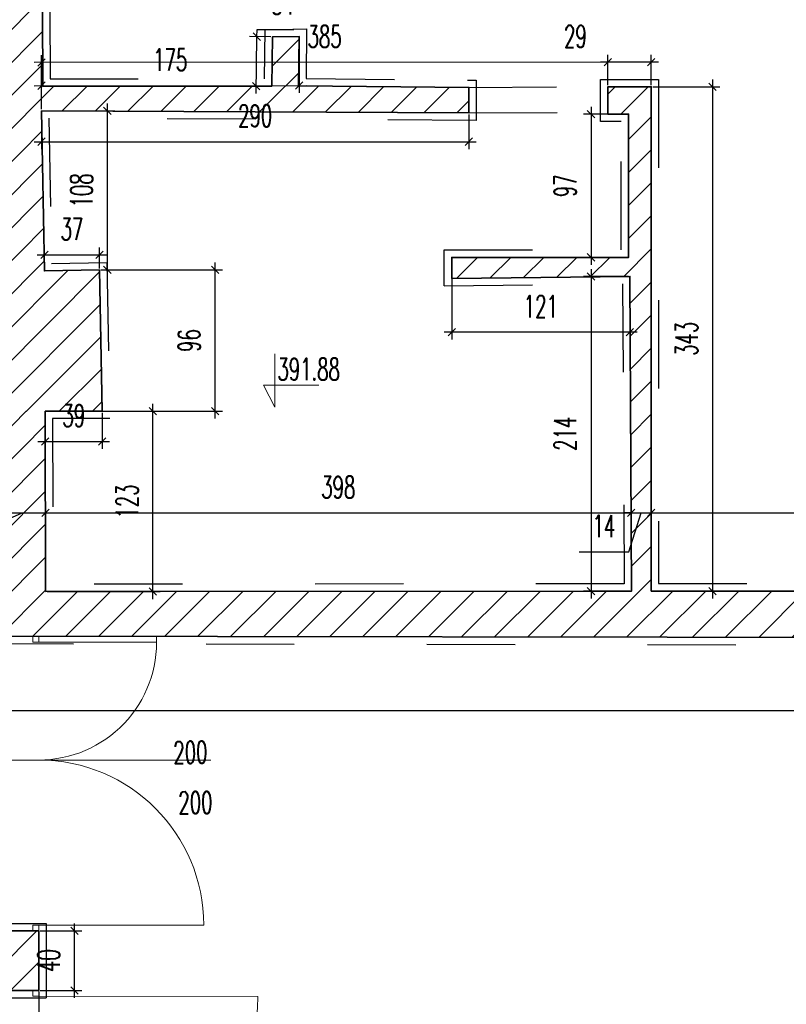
# Model space of a CAD drawing. Header units: millimetres. Extents: x 19887 to 192597, y -14203 to 39042.
# Tile 77 of 256: x 36384 to 37134, y -11315 to -10352. Entities that reach past the tile are written whole.
import ezdxf

# ---------------------------------------------------------------- set-up
doc = ezdxf.new("R2010")
doc.units = ezdxf.units.MM
doc.linetypes.add('ACAD_ISO03W100', pattern=[30, 12, -18])
doc.layers.get('Defpoints').update_dxf_attribs({"color": 4})
for name, color, linetype, lineweight in [('Basen_rzut_poziom_1_obrys', 252, 'Continuous', 35), ('Drzwi', 2, 'Continuous', 5), ('koty wysokościowe', 252, 'Continuous', 0)]:
    doc.layers.add(name, color=color, linetype=linetype, lineweight=lineweight)
for name, color, linetype in [('Basen_rzut_poziom_1_widok', 252, 'Continuous'), ('Sufit podwieszany', 252, 'Continuous'), ('Wymiarowanie', 3, 'Continuous'), ('Wypełnienie', 252, 'Continuous')]:
    doc.layers.add(name, color=color, linetype=linetype)
doc.styles.add('ROMANS', font='romans.shx', dxfattribs={"width": 0.6})
doc.styles.get("Standard").update_dxf_attribs({"font": 'arial.ttf'})
doc.dimstyles.new('000001FB70622F18', dxfattribs={"dimtxt": 20, "dimasz": 5, "dimexe": 5, "dimexo": 1, "dimgap": 20, "dimtad": 1, "dimtoh": 1, "dimdec": 0, "dimtxsty": 'Standard', "dimblk": 'OBLIQUE', "dimcen": 0, "dimdle": 5, "dimclrd": 252, "dimclre": 252, "dimclrt": 252, "dimadec": 0, "dimazin": 0, "dimtfac": 1, "dimtdec": 0, "dimtmove": 0, "dimatfit": 3, "dimldrblk": 'OBLIQUE', "dimfxl": 150, "dimfxlon": 1, "dimlwd": 25, "dimlwe": 25, "dimarcsym": 1})
pattern_1 = [(45, (-31599.654, -23084.227), (-11.22532, 11.22532), [])]

# ---------------------------------------------------------------- blocks, each defined once
blk = doc.blocks.new('_Oblique')
at = {"color": 0, "linetype": 'ByBlock', "lineweight": -2}
blk.add_line((-0.5, -0.5), (0.5, 0.5), dxfattribs=at)
blk = doc.blocks.new('*D684')
at = {"layer": 'Defpoints', "color": 0}
for p in [(113.37, -4332.37), (81.92, -4338.6), (113.37, -4340.16)]:
    blk.add_point(p, dxfattribs=at)
at = {"layer": 'Wymiarowanie', "color": 252, "linetype": 'Continuous', "lineweight": 25}
for p, q in [((113.37, -4333.37), (113.37, -4345.16)), ((30.92, -4369.35), (97.65, -4340.16)), ((76.92, -4340.16), (118.37, -4340.16)), ((81.92, -4339.6), (81.92, -4345.16)), ((-1.08, -4369.35), (30.92, -4369.35))]:
    blk.add_line(p, q, dxfattribs=at)
at = {"layer": 'Wymiarowanie', "color": 252, "linetype": 'ByBlock', "lineweight": 25, "xscale": 5, "yscale": 5, "zscale": 5, "rotation": 180}
blk.add_blockref('_Oblique', (81.92, -4340.16), dxfattribs=at)
at = {"layer": 'Wymiarowanie', "color": 252, "linetype": 'ByBlock', "lineweight": 25, "xscale": 5, "yscale": 5, "zscale": 5}
blk.add_blockref('_Oblique', (113.37, -4340.16), dxfattribs=at)
at = {"layer": 'Wymiarowanie', "color": 252, "insert": (14.92, -4351.85), "char_height": 15, "attachment_point": 5, "style": 'ROMANS'}
blk.add_mtext('31', dxfattribs=at)
blk = doc.blocks.new('*D685')
at = {"layer": 'Defpoints', "color": 0}
for p in [(113.37, -4332.37), (511.28, -4335.1), (511.28, -4340.16)]:
    blk.add_point(p, dxfattribs=at)
at = {"layer": 'Wymiarowanie', "color": 252, "linetype": 'Continuous', "lineweight": 25}
for p, q in [((113.37, -4333.37), (113.37, -4345.16)), ((108.37, -4340.16), (516.28, -4340.16)), ((511.28, -4336.1), (511.28, -4345.16))]:
    blk.add_line(p, q, dxfattribs=at)
at = {"layer": 'Wymiarowanie', "color": 252, "linetype": 'ByBlock', "lineweight": 25, "xscale": 5, "yscale": 5, "zscale": 5, "rotation": 180}
blk.add_blockref('_Oblique', (113.37, -4340.16), dxfattribs=at)
at = {"layer": 'Wymiarowanie', "color": 252, "linetype": 'ByBlock', "lineweight": 25, "xscale": 5, "yscale": 5, "zscale": 5}
blk.add_blockref('_Oblique', (511.28, -4340.16), dxfattribs=at)
at = {"layer": 'Wymiarowanie', "color": 252, "insert": (312.33, -4322.66), "char_height": 15, "attachment_point": 5, "style": 'ROMANS'}
blk.add_mtext('398', dxfattribs=at)
blk = doc.blocks.new('*D686')
at = {"layer": 'Defpoints', "color": 0}
for p in [(511.28, -4335.1), (524.94, -4340.16), (524.94, -4340.16)]:
    blk.add_point(p, dxfattribs=at)
at = {"layer": 'Wymiarowanie', "color": 252, "linetype": 'Continuous', "lineweight": 25}
for p, q in [((506.28, -4340.16), (529.94, -4340.16)), ((511.28, -4340.16), (506.28, -4340.16)), ((509.61, -4366.6), (518.11, -4340.16)), ((511.28, -4336.1), (511.28, -4345.16)), ((524.94, -4340.16), (529.94, -4340.16)), ((524.94, -4341.16), (524.94, -4345.16)), ((475.9, -4366.6), (509.61, -4366.6))]:
    blk.add_line(p, q, dxfattribs=at)
at = {"layer": 'Wymiarowanie', "color": 252, "linetype": 'ByBlock', "lineweight": 25, "xscale": 5, "yscale": 5, "zscale": 5}
blk.add_blockref('_Oblique', (511.28, -4340.16), dxfattribs=at)
at = {"layer": 'Wymiarowanie', "color": 252, "linetype": 'ByBlock', "lineweight": 25, "xscale": 5, "yscale": 5, "zscale": 5, "rotation": 180}
blk.add_blockref('_Oblique', (524.94, -4340.16), dxfattribs=at)
at = {"layer": 'Wymiarowanie', "color": 252, "insert": (492.76, -4349.1), "char_height": 15, "attachment_point": 5, "style": 'ROMANS'}
blk.add_mtext('14', dxfattribs=at)
blk = doc.blocks.new('*D688')
at = {"layer": 'Defpoints', "color": 0}
for p in [(524.94, -4340.16), (1058.67, -4340.16), (1058.67, -4340.16)]:
    blk.add_point(p, dxfattribs=at)
at = {"layer": 'Wymiarowanie', "color": 252, "linetype": 'Continuous', "lineweight": 25}
for p, q in [((519.94, -4340.16), (1063.67, -4340.16)), ((524.94, -4339.16), (524.94, -4335.16)), ((1058.67, -4339.16), (1058.67, -4335.16))]:
    blk.add_line(p, q, dxfattribs=at)
at = {"layer": 'Wymiarowanie', "color": 252, "linetype": 'ByBlock', "lineweight": 25, "xscale": 5, "yscale": 5, "zscale": 5, "rotation": 180}
blk.add_blockref('_Oblique', (524.94, -4340.16), dxfattribs=at)
at = {"layer": 'Wymiarowanie', "color": 252, "linetype": 'ByBlock', "lineweight": 25, "xscale": 5, "yscale": 5, "zscale": 5}
blk.add_blockref('_Oblique', (1058.67, -4340.16), dxfattribs=at)
at = {"layer": 'Wymiarowanie', "color": 252, "insert": (791.8, -4322.66), "char_height": 15, "attachment_point": 5, "style": 'ROMANS'}
blk.add_mtext('534', dxfattribs=at)
blk = doc.blocks.new('*D737')
at = {"layer": 'Defpoints', "color": 0}
for p in [(524.94, -4050.69), (524.94, -4393.21), (566.48, -4393.21)]:
    blk.add_point(p, dxfattribs=at)
at = {"layer": 'Wymiarowanie', "color": 252, "linetype": 'Continuous', "lineweight": 25}
for p, q in [((566.48, -4045.69), (566.48, -4398.21)), ((525.94, -4050.69), (571.48, -4050.69)), ((525.94, -4393.21), (571.48, -4393.21))]:
    blk.add_line(p, q, dxfattribs=at)
at = {"layer": 'Wymiarowanie', "color": 252, "linetype": 'ByBlock', "lineweight": 25, "xscale": 5, "yscale": 5, "zscale": 5}
for p, rotation in [((566.48, -4050.69), 90), ((566.48, -4393.21), 270)]:
    blk.add_blockref('_Oblique', p, dxfattribs=dict(at, rotation=rotation))
at = {"layer": 'Wymiarowanie', "color": 252, "insert": (548.98, -4221.95), "char_height": 15, "attachment_point": 5, "rotation": 90, "style": 'ROMANS'}
blk.add_mtext('343', dxfattribs=at)
blk = doc.blocks.new('*D726')
at = {"layer": 'Defpoints', "color": 0}
for p in [(495.44, -4033.97), (495.45, -4050.71), (524.94, -4050.69)]:
    blk.add_point(p, dxfattribs=at)
at = {"layer": 'Wymiarowanie', "color": 252, "linetype": 'Continuous', "lineweight": 25}
for p, q in [((495.45, -4049.71), (495.43, -4028.97)), ((524.93, -4049.69), (524.92, -4028.95)), ((495.44, -4033.97), (490.44, -4033.98)), ((529.92, -4033.95), (495.44, -4033.97))]:
    blk.add_line(p, q, dxfattribs=at)
at = {"layer": 'Wymiarowanie', "color": 252, "linetype": 'ByBlock', "lineweight": 25, "xscale": 5, "yscale": 5, "zscale": 5}
for p, rotation in [((495.44, -4033.97), 180.0448342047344), ((524.92, -4033.95), 0.04483420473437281)]:
    blk.add_blockref('_Oblique', p, dxfattribs=dict(at, rotation=rotation))
at = {"layer": 'Wymiarowanie', "color": 252, "insert": (473.37, -4016.48), "char_height": 15, "attachment_point": 5, "style": 'ROMANS'}
blk.add_mtext('29', dxfattribs=at)
blk = doc.blocks.new('*D738')
at = {"layer": 'Defpoints', "color": 0}
for p in [(110.67, -4034.25), (495.45, -4050.69), (110.7, -4067.04)]:
    blk.add_point(p, dxfattribs=at)
at = {"layer": 'Wymiarowanie', "color": 252, "linetype": 'Continuous', "lineweight": 25}
for p, q in [((110.7, -4066.04), (110.67, -4029.25)), ((495.45, -4049.69), (495.43, -4028.95)), ((500.44, -4033.95), (105.67, -4034.25))]:
    blk.add_line(p, q, dxfattribs=at)
at = {"layer": 'Wymiarowanie', "color": 252, "linetype": 'ByBlock', "lineweight": 25, "xscale": 5, "yscale": 5, "zscale": 5}
for p, rotation in [((110.67, -4034.25), 180.0448342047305), ((495.44, -4033.95), 0.0448342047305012)]:
    blk.add_blockref('_Oblique', p, dxfattribs=dict(at, rotation=rotation))
at = {"layer": 'Wymiarowanie', "color": 252, "insert": (303.04, -4016.6), "char_height": 15, "attachment_point": 5, "rotation": 0.04483, "style": 'ROMANS'}
blk.add_mtext('385', dxfattribs=at)
blk = doc.blocks.new('*D734')
at = {"layer": 'Defpoints', "color": 0}
for p in [(285.68, -4016.56), (285.71, -4049.83), (110.7, -4067.04)]:
    blk.add_point(p, dxfattribs=at)
at = {"layer": 'Wymiarowanie', "color": 252, "linetype": 'Continuous', "lineweight": 25}
for p, q in [((285.68, -4017.56), (285.71, -4054.83)), ((110.7, -4066.04), (110.68, -4044.96)), ((105.68, -4049.97), (290.71, -4049.82))]:
    blk.add_line(p, q, dxfattribs=at)
at = {"layer": 'Wymiarowanie', "color": 252, "linetype": 'ByBlock', "lineweight": 25, "xscale": 5, "yscale": 5, "zscale": 5}
for p, rotation in [((110.68, -4049.96), 180.0448342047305), ((285.71, -4049.83), 0.04483420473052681)]:
    blk.add_blockref('_Oblique', p, dxfattribs=dict(at, rotation=rotation))
at = {"layer": 'Wymiarowanie', "color": 252, "insert": (198.18, -4032.4), "char_height": 15, "attachment_point": 5, "rotation": 0.04483, "style": 'ROMANS'}
blk.add_mtext('175', dxfattribs=at)
blk = doc.blocks.new('*D739')
at = {"layer": 'Defpoints', "color": 0}
for p in [(257.06, -4016.71), (267.56, -4016.85), (267.11, -4050.4)]:
    blk.add_point(p, dxfattribs=at)
at = {"layer": 'Wymiarowanie', "color": 252, "linetype": 'Continuous', "lineweight": 25}
for p, q in [((257.06, -4016.71), (257.12, -4011.71)), ((257.12, -4011.71), (282.12, -4011.71)), ((266.56, -4016.84), (252.06, -4016.65)), ((256.55, -4055.27), (257.06, -4016.71)), ((266.11, -4050.39), (251.61, -4050.2))]:
    blk.add_line(p, q, dxfattribs=at)
at = {"layer": 'Wymiarowanie', "color": 252, "linetype": 'ByBlock', "lineweight": 25, "xscale": 5, "yscale": 5, "zscale": 5}
for p, rotation in [((257.06, -4016.71), 89.23897459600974), ((256.61, -4050.27), 269.2389745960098)]:
    blk.add_blockref('_Oblique', p, dxfattribs=dict(at, rotation=rotation))
at = {"layer": 'Wymiarowanie', "color": 252, "insert": (274.62, -3994.21), "char_height": 15, "attachment_point": 5, "style": 'ROMANS'}
blk.add_mtext('34', dxfattribs=at)
blk = doc.blocks.new('*D783')
at = {"layer": 'Defpoints', "color": 0}
for p in [(77.45, -4423.96), (1299.19, -4423.96), (1299.19, -4474.4)]:
    blk.add_point(p, dxfattribs=at)
at = {"layer": 'Wymiarowanie', "color": 252, "linetype": 'Continuous', "lineweight": 25}
for p, q in [((77.45, -4424.96), (77.45, -4479.4)), ((1299.19, -4424.96), (1299.19, -4479.4)), ((72.45, -4474.4), (1304.19, -4474.4))]:
    blk.add_line(p, q, dxfattribs=at)
at = {"layer": 'Wymiarowanie', "color": 252, "linetype": 'ByBlock', "lineweight": 25, "xscale": 5, "yscale": 5, "zscale": 5, "rotation": 180}
blk.add_blockref('_Oblique', (77.45, -4474.4), dxfattribs=at)
at = {"layer": 'Wymiarowanie', "color": 252, "linetype": 'ByBlock', "lineweight": 25, "xscale": 5, "yscale": 5, "zscale": 5}
blk.add_blockref('_Oblique', (1299.19, -4474.4), dxfattribs=at)
at = {"layer": 'Wymiarowanie', "color": 252, "insert": (688.32, -4456.9), "char_height": 15, "attachment_point": 5, "style": 'ROMANS'}
blk.add_mtext('1222', dxfattribs=at)
blk = doc.blocks.new('*D936')
at = {"layer": 'Defpoints', "color": 0}
for p in [(-210.46, -4664.44), (108.86, -4664.44), (108.86, -4691.71)]:
    blk.add_point(p, dxfattribs=at)
at = {"layer": 'Wymiarowanie', "color": 252, "linetype": 'Continuous', "lineweight": 25}
for p, q in [((-210.46, -4665.44), (-210.46, -4696.71)), ((108.86, -4665.44), (108.86, -4696.71)), ((-215.46, -4691.71), (113.86, -4691.71))]:
    blk.add_line(p, q, dxfattribs=at)
at = {"layer": 'Wymiarowanie', "color": 252, "linetype": 'ByBlock', "lineweight": 25, "xscale": 5, "yscale": 5, "zscale": 5, "rotation": 180}
blk.add_blockref('_Oblique', (-210.46, -4691.71), dxfattribs=at)
at = {"layer": 'Wymiarowanie', "color": 252, "linetype": 'ByBlock', "lineweight": 25, "xscale": 5, "yscale": 5, "zscale": 5}
blk.add_blockref('_Oblique', (108.86, -4691.71), dxfattribs=at)
at = {"layer": 'Wymiarowanie', "color": 252, "insert": (-50.8, -4674.21), "char_height": 15, "attachment_point": 5, "style": 'ROMANS'}
blk.add_mtext('319', dxfattribs=at)
blk = doc.blocks.new('*D938')
at = {"layer": 'Defpoints', "color": 0}
for p in [(108.86, -4624.05), (133.09, -4624.05), (108.86, -4664.44)]:
    blk.add_point(p, dxfattribs=at)
at = {"layer": 'Wymiarowanie', "color": 252, "linetype": 'Continuous', "lineweight": 25}
for p, q in [((133.09, -4669.44), (133.09, -4619.05)), ((109.86, -4624.05), (138.09, -4624.05)), ((109.86, -4664.44), (138.09, -4664.44))]:
    blk.add_line(p, q, dxfattribs=at)
at = {"layer": 'Wymiarowanie', "color": 252, "linetype": 'ByBlock', "lineweight": 25, "xscale": 5, "yscale": 5, "zscale": 5}
for p, rotation in [((133.09, -4624.05), 90.00000000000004), ((133.09, -4664.44), 270.0000000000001)]:
    blk.add_blockref('_Oblique', p, dxfattribs=dict(at, rotation=rotation))
at = {"layer": 'Wymiarowanie', "color": 252, "insert": (115.59, -4644.24), "char_height": 15, "attachment_point": 5, "rotation": 90, "style": 'ROMANS'}
blk.add_mtext('40', dxfattribs=at)
blk = doc.blocks.new('*D964')
at = {"layer": 'Defpoints', "color": 0}
for p in [(113.27, -4271.1), (186.35, -4271.1), (113.48, -4393.63)]:
    blk.add_point(p, dxfattribs=at)
at = {"layer": 'Wymiarowanie', "color": 252, "linetype": 'Continuous', "lineweight": 25}
for p, q in [((186.35, -4398.63), (186.35, -4266.1)), ((114.27, -4271.1), (191.35, -4271.1)), ((114.48, -4393.63), (191.35, -4393.63))]:
    blk.add_line(p, q, dxfattribs=at)
at = {"layer": 'Wymiarowanie', "color": 252, "linetype": 'ByBlock', "lineweight": 25, "xscale": 5, "yscale": 5, "zscale": 5}
for p, rotation in [((186.35, -4271.1), 90.00000000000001), ((186.35, -4393.63), 270)]:
    blk.add_blockref('_Oblique', p, dxfattribs=dict(at, rotation=rotation))
at = {"layer": 'Wymiarowanie', "color": 252, "insert": (168.85, -4332.37), "char_height": 15, "attachment_point": 5, "rotation": 90, "style": 'ROMANS'}
blk.add_mtext('123', dxfattribs=at)
blk = doc.blocks.new('*D945')
at = {"layer": 'Defpoints', "color": 0}
for p in [(150.09, -4175.13), (228.59, -4175.13), (113.27, -4271.1)]:
    blk.add_point(p, dxfattribs=at)
at = {"layer": 'Wymiarowanie', "color": 252, "linetype": 'Continuous', "lineweight": 25}
for p, q in [((228.59, -4276.1), (228.59, -4170.13)), ((151.09, -4175.13), (233.59, -4175.13)), ((114.27, -4271.1), (233.59, -4271.1))]:
    blk.add_line(p, q, dxfattribs=at)
at = {"layer": 'Wymiarowanie', "color": 252, "linetype": 'ByBlock', "lineweight": 25, "xscale": 5, "yscale": 5, "zscale": 5}
for p, rotation in [((228.59, -4175.13), 90.00000000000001), ((228.59, -4271.1), 270)]:
    blk.add_blockref('_Oblique', p, dxfattribs=dict(at, rotation=rotation))
at = {"layer": 'Wymiarowanie', "color": 252, "insert": (211.09, -4223.12), "char_height": 15, "attachment_point": 5, "rotation": 90, "style": 'ROMANS'}
blk.add_mtext('96', dxfattribs=at)
blk = doc.blocks.new('*D967')
at = {"layer": 'Defpoints', "color": 0}
for p in [(110.7, -4067.04), (155.43, -4067.04), (150.09, -4175.13)]:
    blk.add_point(p, dxfattribs=at)
at = {"layer": 'Wymiarowanie', "color": 252, "linetype": 'Continuous', "lineweight": 25}
for p, q in [((155.43, -4180.13), (155.43, -4062.04)), ((111.7, -4067.04), (160.43, -4067.04)), ((151.09, -4175.13), (160.43, -4175.13))]:
    blk.add_line(p, q, dxfattribs=at)
at = {"layer": 'Wymiarowanie', "color": 252, "linetype": 'ByBlock', "lineweight": 25, "xscale": 5, "yscale": 5, "zscale": 5}
for p, rotation in [((155.43, -4067.04), 90.00000000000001), ((155.43, -4175.13), 270)]:
    blk.add_blockref('_Oblique', p, dxfattribs=dict(at, rotation=rotation))
at = {"layer": 'Wymiarowanie', "color": 252, "insert": (137.93, -4121.09), "char_height": 15, "attachment_point": 5, "rotation": 90, "style": 'ROMANS'}
blk.add_mtext('108', dxfattribs=at)
blk = doc.blocks.new('*D968')
at = {"layer": 'Defpoints', "color": 0}
for p in [(509.48, -4069.28), (484.01, -4166.57), (509.48, -4166.57)]:
    blk.add_point(p, dxfattribs=at)
at = {"layer": 'Wymiarowanie', "color": 252, "linetype": 'Continuous', "lineweight": 25}
for p, q in [((484.01, -4064.28), (484.01, -4171.57)), ((508.48, -4069.28), (479.01, -4069.28)), ((508.48, -4166.57), (479.01, -4166.57))]:
    blk.add_line(p, q, dxfattribs=at)
at = {"layer": 'Wymiarowanie', "color": 252, "linetype": 'ByBlock', "lineweight": 25, "xscale": 5, "yscale": 5, "zscale": 5}
for p, rotation in [((484.01, -4069.28), 90.00000000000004), ((484.01, -4166.57), 270)]:
    blk.add_blockref('_Oblique', p, dxfattribs=dict(at, rotation=rotation))
at = {"layer": 'Wymiarowanie', "color": 252, "insert": (466.51, -4117.93), "char_height": 15, "attachment_point": 5, "rotation": 90, "style": 'ROMANS'}
blk.add_mtext('97', dxfattribs=at)
blk = doc.blocks.new('*D965')
at = {"layer": 'Defpoints', "color": 0}
for p in [(510.4, -4179.52), (484.01, -4393.22), (511.6, -4393.22)]:
    blk.add_point(p, dxfattribs=at)
at = {"layer": 'Wymiarowanie', "color": 252, "linetype": 'Continuous', "lineweight": 25}
for p, q in [((509.4, -4179.52), (479.01, -4179.52)), ((484.01, -4174.52), (484.01, -4398.22)), ((510.6, -4393.22), (479.01, -4393.22))]:
    blk.add_line(p, q, dxfattribs=at)
at = {"layer": 'Wymiarowanie', "color": 252, "linetype": 'ByBlock', "lineweight": 25, "xscale": 5, "yscale": 5, "zscale": 5}
for p, rotation in [((484.01, -4179.52), 90.00000000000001), ((484.01, -4393.22), 270)]:
    blk.add_blockref('_Oblique', p, dxfattribs=dict(at, rotation=rotation))
at = {"layer": 'Wymiarowanie', "color": 252, "insert": (466.51, -4286.37), "char_height": 15, "attachment_point": 5, "rotation": 90, "style": 'ROMANS'}
blk.add_mtext('214', dxfattribs=at)
blk = doc.blocks.new('*D941')
at = {"layer": 'Defpoints', "color": 0}
for p in [(389.36, -4179.52), (510.4, -4179.52), (389.36, -4217.4)]:
    blk.add_point(p, dxfattribs=at)
at = {"layer": 'Wymiarowanie', "color": 252, "linetype": 'Continuous', "lineweight": 25}
for p, q in [((389.36, -4180.52), (389.36, -4222.4)), ((510.4, -4180.52), (510.4, -4222.4)), ((515.4, -4217.4), (384.36, -4217.4))]:
    blk.add_line(p, q, dxfattribs=at)
at = {"layer": 'Wymiarowanie', "color": 252, "linetype": 'ByBlock', "lineweight": 25, "xscale": 5, "yscale": 5, "zscale": 5, "rotation": 180}
blk.add_blockref('_Oblique', (389.36, -4217.4), dxfattribs=at)
at = {"layer": 'Wymiarowanie', "color": 252, "linetype": 'ByBlock', "lineweight": 25, "xscale": 5, "yscale": 5, "zscale": 5}
blk.add_blockref('_Oblique', (510.4, -4217.4), dxfattribs=at)
at = {"layer": 'Wymiarowanie', "color": 252, "insert": (449.88, -4199.9), "char_height": 15, "attachment_point": 5, "style": 'ROMANS'}
blk.add_mtext('121', dxfattribs=at)
blk = doc.blocks.new('*D942')
at = {"layer": 'Defpoints', "color": 0}
for p in [(150.09, -4164.96), (112.69, -4175.75), (150.09, -4175.13)]:
    blk.add_point(p, dxfattribs=at)
at = {"layer": 'Wymiarowanie', "color": 252, "linetype": 'Continuous', "lineweight": 25}
for p, q in [((107.69, -4164.96), (155.09, -4164.96)), ((112.69, -4174.75), (112.69, -4159.96)), ((150.09, -4174.13), (150.09, -4159.96))]:
    blk.add_line(p, q, dxfattribs=at)
at = {"layer": 'Wymiarowanie', "color": 252, "linetype": 'ByBlock', "lineweight": 25, "xscale": 5, "yscale": 5, "zscale": 5, "rotation": 180}
blk.add_blockref('_Oblique', (112.69, -4164.96), dxfattribs=at)
at = {"layer": 'Wymiarowanie', "color": 252, "linetype": 'ByBlock', "lineweight": 25, "xscale": 5, "yscale": 5, "zscale": 5}
blk.add_blockref('_Oblique', (150.09, -4164.96), dxfattribs=at)
at = {"layer": 'Wymiarowanie', "color": 252, "insert": (131.39, -4147.46), "char_height": 15, "attachment_point": 5, "style": 'ROMANS'}
blk.add_mtext('37', dxfattribs=at)
blk = doc.blocks.new('*D969')
at = {"layer": 'Defpoints', "color": 0}
for p in [(113.27, -4271.1), (151.95, -4271.1), (151.95, -4291.59)]:
    blk.add_point(p, dxfattribs=at)
at = {"layer": 'Wymiarowanie', "color": 252, "linetype": 'Continuous', "lineweight": 25}
for p, q in [((113.27, -4272.1), (113.27, -4296.59)), ((151.95, -4272.1), (151.95, -4296.59)), ((108.27, -4291.59), (156.95, -4291.59))]:
    blk.add_line(p, q, dxfattribs=at)
at = {"layer": 'Wymiarowanie', "color": 252, "linetype": 'ByBlock', "lineweight": 25, "xscale": 5, "yscale": 5, "zscale": 5, "rotation": 180}
blk.add_blockref('_Oblique', (113.27, -4291.59), dxfattribs=at)
at = {"layer": 'Wymiarowanie', "color": 252, "linetype": 'ByBlock', "lineweight": 25, "xscale": 5, "yscale": 5, "zscale": 5}
blk.add_blockref('_Oblique', (151.95, -4291.59), dxfattribs=at)
at = {"layer": 'Wymiarowanie', "color": 252, "insert": (132.61, -4274.09), "char_height": 15, "attachment_point": 5, "style": 'ROMANS'}
blk.add_mtext('39', dxfattribs=at)
blk = doc.blocks.new('*D973')
at = {"layer": 'Defpoints', "color": 0}
for p in [(110.7, -4067.04), (401.01, -4068.51), (401.01, -4088.01)]:
    blk.add_point(p, dxfattribs=at)
at = {"layer": 'Wymiarowanie', "color": 252, "linetype": 'Continuous', "lineweight": 25}
for p, q in [((110.7, -4068.04), (110.7, -4093.01)), ((401.01, -4069.51), (401.01, -4093.01)), ((105.7, -4088.01), (406.01, -4088.01))]:
    blk.add_line(p, q, dxfattribs=at)
at = {"layer": 'Wymiarowanie', "color": 252, "linetype": 'ByBlock', "lineweight": 25, "xscale": 5, "yscale": 5, "zscale": 5, "rotation": 180}
blk.add_blockref('_Oblique', (110.7, -4088.01), dxfattribs=at)
at = {"layer": 'Wymiarowanie', "color": 252, "linetype": 'ByBlock', "lineweight": 25, "xscale": 5, "yscale": 5, "zscale": 5}
blk.add_blockref('_Oblique', (401.01, -4088.01), dxfattribs=at)
at = {"layer": 'Wymiarowanie', "color": 252, "insert": (255.86, -4070.51), "char_height": 15, "attachment_point": 5, "style": 'ROMANS'}
blk.add_mtext('290', dxfattribs=at)
blk = doc.blocks.new('G$CF5E15B28')
at = {"layer": 'Wypełnienie'}
h = blk.add_hatch(dxfattribs=at)
h.set_pattern_fill('ANSI31', color=253, scale=5, angle=90)
h.set_pattern_definition([(45, (3252.028, -2175.285), (-11.22532, 11.22532), [])])
h.paths.add_polyline_path([(1315.61, -6425.8), (1315.61, -6421.33), (83.68, -6430.3), (-170.6, -6431.05), (-170.6, -6417.37), (-209.7, -6417.98), (-209.7, -6396.43), (-210.81, -6396.43), (-210.81, -6391.97), (-220.55, -6391.97), (-220.55, -6393.68), (-226.31, -6393.68), (-226.31, -6416.99), (-554.49, -6419.4), (-565.61, -6419.54), (-574.8, -6475.52), (-569.13, -6475.52), (-563.14, -6462.52), (-558.14, -6475.52), (-553.14, -6488.51), (-548.14, -6475.52), (-543.14, -6475.52), (-219.87, -6473.54), (-219.79, -6505.61), (-214.07, -6505.61), (-208.08, -6492.61), (-203.08, -6505.61), (-198.08, -6518.6), (-193.08, -6505.61), (-185.58, -6505.24), (-185.71, -6473.17), (292.77, -6469.23), (292.97, -6507.27), (295.75, -6507.27), (298.68, -6500.9), (301.13, -6507.27), (303.58, -6513.64), (306.03, -6507.27), (309.19, -6507.12), (309.19, -6469.09), (787.29, -6462.73), (787.32, -6507.27), (789.2, -6507.27), (792.13, -6500.9), (794.58, -6507.27), (797.03, -6513.64), (799.48, -6507.27), (802.63, -6507.12), (802.63, -6461.85), (1315.61, -6459.93)])
h.paths.add_polyline_path([(1592.04, -6423.64), (1496.28, -6423.64), (1496.28, -6444.27), (1483.85, -6444.27), (1483.85, -6455.99), (1438.32, -6455.99), (1438.32, -6451.34), (1392.82, -6451.34), (1392.82, -6445.19), (1383, -6445.19), (1383, -6425.8), (1315.61, -6425.8), (1315.61, -6459.93), (1348.87, -6459.93), (1348.87, -6479.32), (1358.69, -6479.32), (1358.69, -6485.47), (1404.19, -6485.47), (1404.19, -6490.11), (1510.18, -6490.11), (1510.12, -6525.49), (1515.76, -6525.49), (1521.75, -6512.49), (1526.75, -6525.49), (1531.75, -6538.49), (1536.75, -6525.49), (1544.25, -6525.12), (1544.34, -6472.97), (1561.79, -6472.97), (1561.79, -6455.86), (1592.04, -6457.02)])
h.paths.add_polyline_path([(-724.63, -5973.95), (-634.7, -5772.55), (-642.48, -5762.27), (-646.61, -5753.38), (-748.54, -5969.9), (-748.54, -6044.91), (-753.69, -6157.04), (-765.1, -6421.35), (-745.43, -6421.73)])
h.paths.add_polyline_path([(108.86, -4624.05), (80.74, -4624.05), (81.58, -4637.27), (-190.74, -4637.95), (-190.74, -4625.19), (-247.75, -4625.19), (-247.75, -4632.68), (-384.57, -4630.42), (-381.77, -4456.72), (-409.26, -4456.65), (-408.3, -4356.04), (-380.31, -4356.43), (-374.81, -3965.97), (-403.35, -3965.97), (-401.96, -3864.71), (-374.26, -3865.44), (-368.05, -3433.39), (-397.76, -3433.7), (-397.26, -3383.18), (-413.26, -3383.02), (-413.91, -3449.87), (-384.28, -3449.56), (-390.03, -3849.02), (-417.74, -3848.29), (-419.57, -3981.97), (-391.04, -3981.97), (-396.08, -4340.21), (-424.14, -4339.81), (-425.41, -4472.61), (-398.03, -4472.68), (-400.24, -4658.23), (-400.36, -4668.2), (-400.43, -4674.23), (-240.46, -4673.13), (-240.46, -4687.83), (-232.37, -4687.83), (-232.37, -4689.7), (-212.44, -4689.7), (-212.44, -4685.83), (-210.46, -4685.83), (-210.46, -4664.44), (108.86, -4664.44)])
h = blk.add_hatch(dxfattribs=at)
h.set_pattern_fill('ANSI31', color=253, scale=5, angle=90)
h.set_pattern_definition(pattern_1)
h.paths.add_polyline_path([(110.69, -3844.47), (132.03, -3844.34), (131.89, -3822.1), (267.08, -3822.1), (267.28, -3907.97), (262.73, -3907.97), (262.73, -3917.17), (267.26, -3917.17), (267.26, -3922.32), (285.44, -3922.32), (285.44, -3822.39), (289.87, -3822.39), (289.87, -3790.87), (80.7, -3790.84), (80.97, -4050.51), (111.5, -4050.49)])
h = blk.add_hatch(dxfattribs=at)
h.set_pattern_fill('ANSI31', color=253, scale=5, angle=90)
h.set_pattern_definition(pattern_1)
h.paths.add_polyline_path([(267.56, -4016.85), (267.11, -4050.4), (267.02, -4067.83), (401.01, -4068.51), (401.01, -4051.12), (285.38, -4050.11), (285.68, -4016.56)])
h = blk.add_hatch(dxfattribs=at)
h.set_pattern_fill('ANSI31', color=253, scale=5, angle=90)
h.set_pattern_definition(pattern_1)
h.paths.add_polyline_path([(1497.13, -4424.2), (1809.51, -4424.2), (1811.23, -4463.74), (1939.12, -4462.79), (1939.12, -4423.97), (2222.23, -4423.97), (2222.23, -4436.41), (2251.27, -4436.41), (2251.27, -4423.55), (2358.63, -4423.55), (2358.63, -4417.11), (2355.38, -4417.11), (2357.9, -4157.55), (2341.16, -4157.55), (2337.7, -4393.15), (1229.5, -4395.41), (1229.17, -4157.6), (1216.57, -4157.6), (1216.93, -4395.41), (1072.41, -4395.41), (1072.41, -4157.95), (1058.67, -4157.95), (1058.67, -4393.79), (711.85, -4393.21), (711.85, -4387.94), (672.92, -4387.94), (672.92, -4393.21), (524.94, -4393.21), (524.94, -4050.69), (495.45, -4050.69), (495.45, -4069.28), (509.48, -4069.28), (509.48, -4166.57), (389.36, -4166.57), (389.36, -4180.88), (510.4, -4179.52), (511.6, -4393.22), (113.48, -4393.63), (113.27, -4271.1), (81.7, -4271.2), (82.05, -4377.46), (63.03, -4377.46), (63.03, -4414.71), (77.45, -4414.71), (77.45, -4423.96), (1299.19, -4425.62), (1299.19, -4462.16), (1497.13, -4462.16)])
h = blk.add_hatch(dxfattribs=at)
h.set_pattern_fill('ANSI31', color=253, scale=5, angle=90)
h.set_pattern_definition(pattern_1)
h.paths.add_polyline_path([(80.97, -4050.51), (81.7, -4271.2), (151.95, -4271.1), (150.09, -4175.13), (112.69, -4175.75), (110.7, -4067.04), (267.02, -4067.83), (267.11, -4050.4)])
at = {"layer": 'Basen_rzut_poziom_1_obrys', "color": 253, "elevation": 0}
for points in [[(110.69, -3844.47), (111.5, -4050.49), (267.11, -4050.4), (267.56, -4016.85), (285.68, -4016.56), (285.38, -4050.11), (401.01, -4051.12), (401.01, -4051.12), (401.01, -4068.51), (110.7, -4067.04)], [(389.36, -4180.88), (389.36, -4166.57), (509.48, -4166.57), (509.48, -4069.28), (495.45, -4069.28), (495.45, -4050.69), (524.94, -4050.69), (524.94, -4393.21), (672.92, -4393.21), (672.92, -4387.94), (711.85, -4387.94), (711.85, -4393.21), (1058.67, -4393.79), (1058.67, -4157.95), (1072.41, -4157.95), (1072.41, -4395.41), (1216.93, -4395.41), (1216.57, -4157.6), (1229.17, -4157.6), (1229.5, -4395.41)], [(110.7, -4067.04), (112.69, -4175.75), (150.09, -4175.13), (151.95, -4271.1), (113.27, -4271.1), (113.48, -4393.63)], [(389.36, -4180.88), (510.4, -4179.52), (511.6, -4393.22), (113.48, -4393.63)], [(113.48, -4373.79), (113.48, -4373.79), (113.48, -4373.79)], [(77.45, -4423.96), (1299.19, -4425.62), (1299.19, -4462.16), (1497.13, -4462.16)], [(-384.57, -4630.42), (-247.75, -4632.68), (-247.75, -4625.19), (-190.74, -4625.19), (-190.74, -4637.95), (81.58, -4637.27), (80.74, -4624.05), (108.86, -4624.05)], [(108.86, -4624.05), (108.86, -4664.44), (108.86, -4664.44)], [(-210.46, -4664.44), (108.86, -4664.44)]]:
    blk.add_lwpolyline(points, dxfattribs=at)
at = {"layer": 'Basen_rzut_poziom_1_widok', "color": 253, "linetype": 'ACAD_ISO03W100', "ltscale": 5, "elevation": 0}
for points in [[(400.5, -4051.12), (495.45, -4050.69)], [(401.01, -4068.51), (495.45, -4068.07)]]:
    blk.add_lwpolyline(points, dxfattribs=at)
at = {"layer": 'Drzwi', "color": 253, "elevation": 0}
for points in [[(108.86, -4428), (104.86, -4428), (104.86, -4424), (108.86, -4424)], [(108.86, -4624.05), (104.86, -4624.05), (104.86, -4620.05), (108.86, -4620.05)], [(108.86, -4668.44), (104.86, -4668.44), (104.86, -4664.44), (108.86, -4664.44)]]:
    blk.add_lwpolyline(points, close=True, dxfattribs=at)
for points in [[(108.86, -4428), (188.86, -4428), (188.86, -4428)], [(59.69, -4508), (225.65, -4508)], [(220.9, -4620.05), (108.86, -4620.05)], [(257.66, -4668.64), (108.86, -4668.44), (108.86, -4668.44)]]:
    blk.add_lwpolyline(points, dxfattribs=at)
at = {"layer": 'Drzwi', "color": 253}
for centre, radius, start, end in [((108.86, -4428, 0), 80, 270.00013, 2.78811), ((108.86, -4620.05, 0), 112.05, 0.00022, 90.00013), ((108.86, -4668.44, 0), 148.8, 270.07762, 359.92238)]:
    blk.add_arc(centre, radius, start, end, dxfattribs=at)
at = {"layer": 'koty wysokościowe', "color": 253, "elevation": 0}
for points in [[(269.11, -4232.14), (269.11, -4268.38)], [(261.61, -4253.38), (269.11, -4253.38)], [(269.11, -4268.38), (261.61, -4253.38)], [(269.11, -4253.38), (299.11, -4253.38)]]:
    blk.add_lwpolyline(points, dxfattribs=at)
at = {"layer": 'Sufit podwieszany', "color": 253, "linetype": 'ACAD_ISO03W100', "ltscale": 5, "elevation": 0}
for points in [[(115.71, -3849.44), (116.48, -4045.4), (262.18, -4045.4), (262.62, -4011.93), (290.73, -4011.47), (290.43, -4045.15), (400, -4046.12), (406.01, -4046.12), (406.01, -4073.53), (115.79, -4072.07)], [(384.36, -4185.88), (384.36, -4161.57), (504.48, -4161.57), (504.48, -4074.28), (490.45, -4074.28), (490.45, -4045.69), (529.94, -4045.69), (529.94, -4388.21), (667.92, -4388.21), (667.92, -4382.94), (716.85, -4382.94), (716.85, -4388.21), (1053.67, -4388.79), (1053.67, -4152.95), (1077.41, -4152.95), (1077.41, -4390.41), (1211.92, -4390.41), (1211.56, -4152.6), (1234.17, -4152.6), (1234.49, -4390.4)], [(115.79, -4072.07), (117.59, -4170.67), (154.99, -4170.05), (157.05, -4276.1), (118.28, -4276.1), (118.47, -4388.63)], [(384.36, -4185.88), (505.43, -4184.57), (506.57, -4388.23), (118.47, -4388.63)], [(72.46, -4428.95), (1294.19, -4430.61), (1294.19, -4467.16), (1502.13, -4467.16)], [(-190.83, -4620.19), (-185.74, -4620.19), (-185.74, -4632.94), (76.25, -4632.28), (75.41, -4619.05), (113.86, -4619.05)], [(113.86, -4619.05), (113.86, -4669.44)], [(-210.46, -4669.44), (113.86, -4669.44)]]:
    blk.add_lwpolyline(points, dxfattribs=at)
at = {"layer": 'Drzwi', "color": 253, "char_height": 15, "width": 190.2964, "attachment_point": 7, "rotation": 0.69846, "style": 'ROMANS'}
for insert in [(200.35, -4510.42, 0), (203.78, -4544.54, 0)]:
    blk.add_mtext('200', dxfattribs=dict(at, insert=insert))
at = {"layer": 'koty wysokościowe', "color": 253, "insert": (271, -4235.05, 0), "char_height": 15, "width": 21553.2844, "attachment_point": 1, "style": 'ROMANS'}
blk.add_mtext('391.88', dxfattribs=at)
at = {"layer": 'Wymiarowanie', "color": 253}
for p1, p2, distance, picture, middle in [((267.11, -4050.4, 0), (267.56, -4016.85, 0), 10.5, '*D739', (274.62, -3994.21, 0)), ((524.94, -4050.69, 0), (495.45, -4050.71, 0), -16.74, '*D726', (473.37, -4016.48, 0)), ((524.94, -4050.69, 0), (524.94, -4393.21, 0), 41.54, '*D737', (548.98, -4221.95, 0))]:
    dim = blk.add_aligned_dim(p1=p1, p2=p2, distance=distance, dimstyle='000001FB70622F18', override={"dimtxt": 15, "dimgap": 10, "dimtxsty": 'ROMANS'}, dxfattribs=at)
    dim.commit()
    dim.dimension.update_dxf_attribs({"geometry": picture, "text_midpoint": middle})
for base, p1, p2, angle, override, picture, middle in [((110.67, -4034.25, 0), (495.45, -4050.69, 0), (110.7, -4067.04, 0), 0.04483, {"dimtxt": 15, "dimgap": 10, "dimtxsty": 'ROMANS', "dimtmove": 1}, '*D738', (303.04, -4016.6, 0)), ((285.71, -4049.83, 0), (110.7, -4067.04, 0), (285.68, -4016.56, 0), 0.04483, {"dimtxt": 15, "dimgap": 10, "dimtxsty": 'ROMANS', "dimtmove": 1}, '*D734', (198.18, -4032.4, 0)), ((401.01, -4088.01, 0), (110.7, -4067.04, 0), (401.01, -4068.51, 0), 0, {"dimtxt": 15, "dimgap": 10, "dimtxsty": 'ROMANS'}, '*D973', (255.86, -4070.51, 0)), ((155.43, -4067.04, 0), (150.09, -4175.13, 0), (110.7, -4067.04, 0), 90, {"dimtxt": 15, "dimgap": 10, "dimtxsty": 'ROMANS', "dimtmove": 1}, '*D967', (137.93, -4121.09, 0)), ((484.01, -4166.57, 0), (509.48, -4069.28, 0), (509.48, -4166.57, 0), 90, {"dimtxt": 15, "dimgap": 10, "dimtxsty": 'ROMANS'}, '*D968', (466.51, -4117.93, 0)), ((150.09, -4164.96, 0), (112.69, -4175.75, 0), (150.09, -4175.13, 0), 0, {"dimtxt": 15, "dimgap": 10, "dimtxsty": 'ROMANS'}, '*D942', (131.39, -4147.46, 0)), ((228.59, -4175.13, 0), (113.27, -4271.1, 0), (150.09, -4175.13, 0), 90, {"dimtxt": 15, "dimgap": 10, "dimtxsty": 'ROMANS', "dimtmove": 1}, '*D945', (211.09, -4223.12, 0)), ((389.36, -4217.4, 0), (510.4, -4179.52, 0), (389.36, -4179.52, 0), 0, {"dimtxt": 15, "dimgap": 10, "dimtxsty": 'ROMANS'}, '*D941', (449.88, -4199.9, 0)), ((484.01, -4393.22, 0), (510.4, -4179.52, 0), (511.6, -4393.22, 0), 90, {"dimtxt": 15, "dimgap": 10, "dimtxsty": 'ROMANS'}, '*D965', (466.51, -4286.37, 0)), ((151.95, -4291.59, 0), (113.27, -4271.1, 0), (151.95, -4271.1, 0), 0, {"dimtxt": 15, "dimgap": 10, "dimtxsty": 'ROMANS'}, '*D969', (132.61, -4274.09, 0)), ((186.35, -4271.1, 0), (113.48, -4393.63, 0), (113.27, -4271.1, 0), 90, {"dimtxt": 15, "dimgap": 10, "dimtxsty": 'ROMANS'}, '*D964', (168.85, -4332.37, 0)), ((511.28, -4340.16, 0), (113.37, -4332.37, 0), (511.28, -4335.1, 0), 0, {"dimtxt": 15, "dimgap": 10, "dimtxsty": 'ROMANS', "dimtmove": 1}, '*D685', (312.33, -4322.66, 0)), ((1058.67, -4340.16, 0), (524.94, -4340.16, 0), (1058.67, -4340.16, 0), 0, {"dimtxt": 15, "dimgap": 10, "dimtxsty": 'ROMANS', "dimtmove": 1}, '*D688', (791.8, -4322.66, 0)), ((1299.19, -4474.4, 0), (77.45, -4423.96, 0), (1299.19, -4423.96, 0), 0, {"dimtxt": 15, "dimgap": 10, "dimtxsty": 'ROMANS'}, '*D783', (688.32, -4456.9, 0)), ((133.09, -4624.05, 0), (108.86, -4664.44, 0), (108.86, -4624.05, 0), 90, {"dimtxt": 15, "dimgap": 10, "dimtxsty": 'ROMANS'}, '*D938', (115.59, -4644.24, 0)), ((108.86, -4691.71, 0), (-210.46, -4664.44, 0), (108.86, -4664.44, 0), 0, {"dimtxt": 15, "dimgap": 10, "dimtxsty": 'ROMANS'}, '*D936', (-50.8, -4674.21, 0))]:
    dim = blk.add_linear_dim(base=base, p1=p1, p2=p2, angle=angle, dimstyle='000001FB70622F18', override=override, dxfattribs=at)
    dim.commit()
    dim.dimension.update_dxf_attribs({"geometry": picture, "text_midpoint": middle})
for base, p1, p2, picture, middle in [((113.37, -4340.16, 0), (81.92, -4338.6, 0), (113.37, -4332.37, 0), '*D684', (20.92, -4369.35, 0)), ((524.94, -4340.16, 0), (511.28, -4335.1, 0), (524.94, -4340.16, 0), '*D686', (499.61, -4366.6, 0))]:
    dim = blk.add_linear_dim(base=base, p1=p1, p2=p2, angle=0, dimstyle='000001FB70622F18', override={"dimtxt": 15, "dimgap": 10, "dimtxsty": 'ROMANS', "dimtmove": 1}, dxfattribs=at)
    dim.commit()
    dim.dimension.update_dxf_attribs({"geometry": picture, "text_midpoint": middle, "dimtype": 160})

msp = doc.modelspace()

# ---------------------------------------------------------------- block references
at = {"xscale": 1.44, "yscale": 1.44, "zscale": 1.44}
msp.add_blockref('G$CF5E15B28', (36246.28, -4584.77, 0), dxfattribs=at)

doc.saveas('drawing.dxf')
